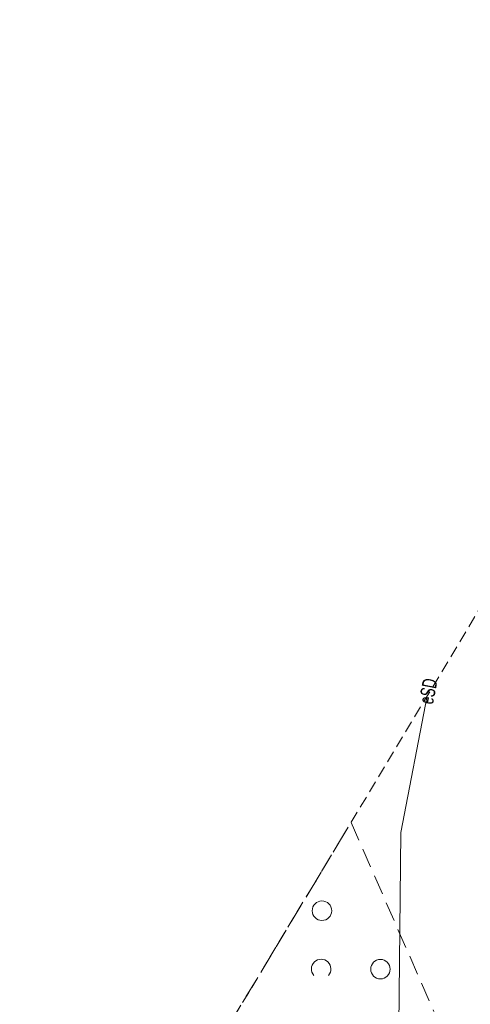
# Model space of a CAD drawing. Header units: metres. Extents: x 6541766 to 6542290, y 5894743 to 5895338.
# Tile 15 of 78: x 6541810 to 6541833, y 5895081 to 5895132. Entities that reach past the tile are written whole.
import ezdxf
from ezdxf.enums import TextEntityAlignment as Align

# ---------------------------------------------------------------- set-up
doc = ezdxf.new("R2010")
doc.units = ezdxf.units.M
doc.linetypes.add('1.0_0.5', pattern=[1.5, 1, -0.5])
doc.linetypes.add('2', pattern=[0.9, 0.6, -0.3])
doc.layers.add('_dr_ścieki kd', color=36, linetype='Continuous', lineweight=30)
doc.layers.add('IE - podklad', color=8, linetype='Continuous', lineweight=9)
for name, color, linetype in [('przewód elektroenergetyczny podziemny', 7, 'Continuous'), ('przewód elektroenergetyczny podziemny-Atr1', 7, 'Continuous'), ('zadrzewienie  zakrzewienie', 7, 'Continuous'), ('Zakres', 7, 'Continuous')]:
    doc.layers.add(name, color=color, linetype=linetype)

# ---------------------------------------------------------------- blocks, each defined once
blk = doc.blocks.new('blok - sanitarne pzt chelmza ng')
at = {"layer": 'przewód elektroenergetyczny podziemny', "color": 1, "linetype": 'Continuous', "lineweight": 9}
for p, q in [((6542331.119, 5895097.249), (6542329.77, 5895090.24)), ((6542329.77, 5895090.24), (6542329.64, 5895078.48))]:
    blk.add_line(p, q, dxfattribs=at)
at = {"layer": 'przewód elektroenergetyczny podziemny-Atr1', "color": 1, "lineweight": 9, "width": 0.667}
blk.add_text('eSD', height=0.75, rotation=79.104, dxfattribs=at).set_placement((6542331.04, 5895096.85), align=Align.MIDDLE_LEFT)
blk = doc.blocks.new('blok - podklad szary rfqfqw')
at = {"color": 8, "linetype": 'Continuous', "lineweight": 9}
for centre in [(6541825.716, 5895086.226), (6541828.716, 5895083.226)]:
    blk.add_circle(centre, 0.5, dxfattribs=at)
blk.add_arc((6541825.674, 5895083.237), 0.5, 318.85, 221.162, dxfattribs=at)
at = {"layer": 'zadrzewienie  zakrzewienie', "color": 8, "linetype": '1.0_0.5', "lineweight": 9}
for p, q in [((6541810.21, 5895062.53), (6541827.21, 5895090.76)), ((6541827.21, 5895090.76), (6541831.46, 5895081.05))]:
    blk.add_line(p, q, dxfattribs=at)
at = {"layer": 'Zakres', "color": 8, "linetype": '2', "lineweight": 9}
blk.add_line((6541870.71, 5895162.99), (6541810.21, 5895062.53), dxfattribs=at)
blk.add_line((6541870.71, 5895162.99), (6541810.21, 5895062.53), dxfattribs=at)
blk.add_line((6541870.71, 5895162.99), (6541810.21, 5895062.53), dxfattribs=at)
blk.add_line((6541870.71, 5895162.99), (6541810.21, 5895062.53), dxfattribs=at)

msp = doc.modelspace()

# ---------------------------------------------------------------- block references
at = {"layer": '_dr_ścieki kd', "lineweight": 9}
msp.add_blockref('blok - sanitarne pzt chelmza ng', (-500, 0), dxfattribs=at)
at = {"layer": 'IE - podklad'}
msp.add_blockref('blok - podklad szary rfqfqw', (0, 0), dxfattribs=at)

doc.saveas('drawing.dxf')
